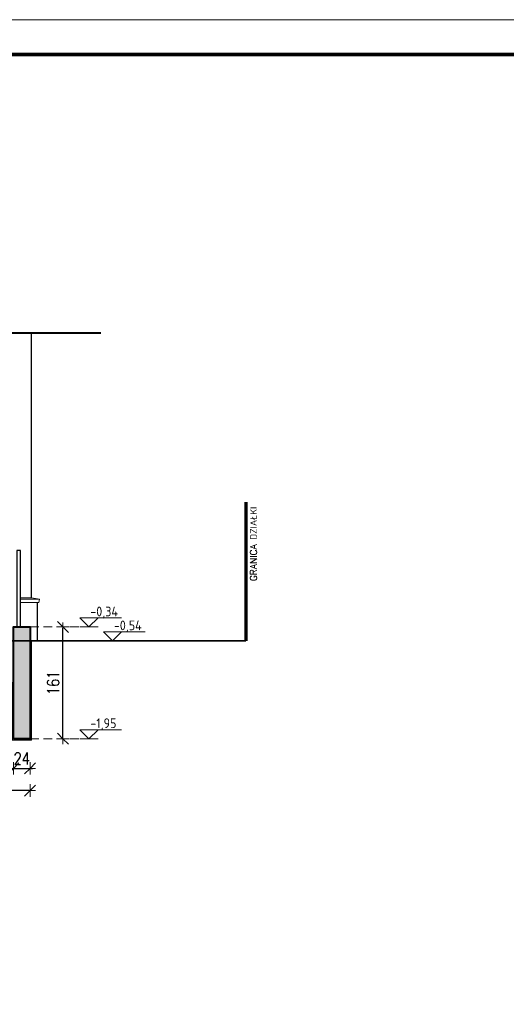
# Model space of a CAD drawing. Header units: millimetres. Extents: x 16720 to 74016, y 25810 to 81213.
# Tile 8 of 256: x 26340 to 27040, y 36629 to 38046. Entities that reach past the tile are written whole.
import ezdxf

# ---------------------------------------------------------------- set-up
doc = ezdxf.new("R2010")
doc.units = ezdxf.units.MM
for name, pattern in [('2', [1, 0.5, -0.5]), ('ACAD_ISO03W100', [30, 12, -18]), ('DASHED2', [9.525, 6.35, -3.175]), ('HIDDENX2', [19.05, 12.7, -6.35])]:
    doc.linetypes.add(name, pattern=pattern)
for name, color, linetype, lineweight in [('1', 7, 'Continuous', 9), ('_GRUBE', 7, 'Continuous', 40), ('_HATCH', 157, 'Continuous', 5), ('_IZOLACJA', 40, 'DASHED2', 9), ('_IZOLACJA obrys', 30, 'Continuous', 5), ('_L OPISY', 110, 'Continuous', 9), ('_L_GRANICA DZIAŁKI', 10, 'Continuous', 25), ('_OBRÓBKA BLACHARSKA', 182, 'Continuous', 13), ('_OPISY', 110, 'Continuous', 9), ('_PRZERYWANE', 252, 'HIDDENX2', 9), ('_RAMKA', 212, 'Continuous', 9), ('_WYMIAR', 151, 'Continuous', 9), ('_ZIEMIA', 98, 'Continuous', 35), ('_ŚREDNIE', 90, 'Continuous', 25)]:
    doc.layers.add(name, color=color, linetype=linetype, lineweight=lineweight)
doc.styles.add('_PRZEKRÓJ 12', font='ARIALNB.TTF', dxfattribs={"height": 12})
doc.styles.add('ISO', font='isocp.shx')
doc.styles.add('ROMANS', font='romans.shx', dxfattribs={"width": 0.8, "height": 17})
doc.styles.get("Standard").update_dxf_attribs({"font": 'arial.ttf'})
doc.dimstyles.new('DOM w 100', dxfattribs={"dimscale": 8, "dimtxt": 2.5, "dimasz": 0.2, "dimexe": 1.25, "dimexo": 2, "dimgap": 0.7, "dimtad": 1, "dimdec": 0, "dimtxsty": 'ROMANS', "dimblk1": 'wymgreg', "dimblk2": 'wymgregII', "dimsah": 1, "dimcen": 2.5, "dimdle": 1, "dimse1": 1, "dimse2": 1, "dimadec": 0, "dimazin": 0, "dimtfac": 1, "dimtdec": 0, "dimtix": 1, "dimtmove": 1, "dimatfit": 3, "dimfxl": 1.25, "dimarcsym": 0})

# ---------------------------------------------------------------- blocks, each defined once
blk = doc.blocks.new('wymgreg')
at = {"layer": '1'}
for p, q in [((0, 0), (-4.95, -4.95)), ((4.77, 0), (-3.89, 0)), ((0, 5.67), (0, -5.67)), ((0, 0), (4.95, 4.95))]:
    blk.add_line(p, q, dxfattribs=at)
blk = doc.blocks.new('wymgregII')
at = {"layer": '1', "rotation": 180}
blk.add_blockref('wymgreg', (0, 0), dxfattribs=at)
blk = doc.blocks.new('*D6960')
at = {"layer": '_WYMIAR', "color": 0, "lineweight": -2}
for p, q in [((26329.5, 36968.8), (26327.9, 36968.8)), ((26331.1, 36968.8), (26355.1, 36968.8)), ((26356.7, 36968.8), (26358.3, 36968.8))]:
    blk.add_line(p, q, dxfattribs=at)
at = {"layer": 'Defpoints', "color": 0}
for p in [(26331.1, 37011.4), (26355.1, 37011.4), (26355.1, 36968.8)]:
    blk.add_point(p, dxfattribs=at)
at = {"layer": '_WYMIAR', "color": 0, "linetype": 'ByBlock', "lineweight": -2, "xscale": 1.6, "yscale": 1.6, "zscale": 1.6}
blk.add_blockref('wymgreg', (26331.1, 36968.8), dxfattribs=at)
at = {"layer": '_WYMIAR', "color": 0, "linetype": 'ByBlock', "lineweight": -2, "xscale": 1.6, "yscale": 1.6, "zscale": 1.6, "rotation": 180}
blk.add_blockref('wymgregII', (26355.1, 36968.8), dxfattribs=at)
at = {"layer": '_WYMIAR', "color": 0, "insert": (26343.1, 36982.9), "char_height": 17, "attachment_point": 5, "style": 'ROMANS'}
blk.add_mtext('24', dxfattribs=at)
blk = doc.blocks.new('*D6961')
at = {"layer": '_WYMIAR', "color": 0, "lineweight": -2}
blk.add_line((26353.5, 36936.8), (25106.7, 36936.8), dxfattribs=at)
at = {"layer": 'Defpoints', "color": 0}
for p in [(25105.1, 37011.4), (26355.1, 37011.4), (25105.1, 36936.8)]:
    blk.add_point(p, dxfattribs=at)
at = {"layer": '_WYMIAR', "color": 0, "linetype": 'ByBlock', "lineweight": -2, "xscale": 1.6, "yscale": 1.6, "zscale": 1.6, "rotation": 180}
blk.add_blockref('wymgregII', (25105.1, 36936.8), dxfattribs=at)
at = {"layer": '_WYMIAR', "color": 0, "linetype": 'ByBlock', "lineweight": -2, "xscale": 1.6, "yscale": 1.6, "zscale": 1.6}
blk.add_blockref('wymgreg', (26355.1, 36936.8), dxfattribs=at)
at = {"layer": '_WYMIAR', "color": 0, "insert": (25730.1, 36950.9), "char_height": 17, "attachment_point": 5, "style": 'ROMANS'}
blk.add_mtext('1250', dxfattribs=at)
blk = doc.blocks.new('*D6962')
at = {"layer": '_WYMIAR', "color": 0, "lineweight": -2}
blk.add_line((26402.4, 37013), (26402.4, 37170.6), dxfattribs=at)
at = {"layer": 'Defpoints', "color": 0}
for p in [(26355.1, 37172.2), (26402.4, 37172.2), (26355.1, 37011.4)]:
    blk.add_point(p, dxfattribs=at)
at = {"layer": '_WYMIAR', "color": 0, "linetype": 'ByBlock', "lineweight": -2, "xscale": 1.6, "yscale": 1.6, "zscale": 1.6}
for name, p, rotation in [('wymgregII', (26402.4, 37172.2), 90), ('wymgreg', (26402.4, 37011.4), 270)]:
    blk.add_blockref(name, p, dxfattribs=dict(at, rotation=rotation))
at = {"layer": '_WYMIAR', "color": 0, "insert": (26388.3, 37091.8), "char_height": 17, "attachment_point": 5, "rotation": 90, "style": 'ROMANS'}
blk.add_mtext('161', dxfattribs=at)
blk = doc.blocks.new('KOTA WYS')
at = {"layer": '_OPISY'}
blk.add_line((-13, -13.1), (13, -13.1), dxfattribs=at)
blk.add_lwpolyline([(13, -0.1), (0, -13.1), (-13, -0.1), (47, -0.1)], dxfattribs=at)
at = {"layer": '_OPISY', "style": '_PRZEKRÓJ 12'}
blk.add_attdef('POZWYK', (9.6, 2.2), '', height=12, dxfattribs=at)

msp = doc.modelspace()

# ---------------------------------------------------------------- hatches: boundary and pattern name
at = {"layer": '_HATCH'}
h = msp.add_hatch(dxfattribs=at)
h.set_pattern_fill('ANSI33', color=256, scale=0.75)
h.set_pattern_definition([(45, (-152906.923, 13351.6448), (-3.36759605, 3.36759605), []), (45, (-152903.5553, 13351.6448), (-3.36759605, 3.36759605), [2.38125, -1.190625])])
h.paths.add_polyline_path([(26331.1, 37011.4), (26355.1, 37011.4), (26355.1, 37172.2), (26331.1, 37172.2)])
h.paths.add_polyline_path([(25129.1, 37028.6), (25129.1, 37043.7), (25129.1, 37058.8), (25129.1, 37083.8), (25129.1, 37093.8), (25129.1, 37184.2), (25105.1, 37184.2), (25105.1, 37011.4), (25129.1, 37011.4)])

# ---------------------------------------------------------------- linework, layer by layer
at = {"layer": '_GRUBE'}
msp.add_lwpolyline([(26331.1, 37011.4), (26331.1, 37172.2), (26355.1, 37172.2), (26355.1, 37011.4)], close=True, dxfattribs=at)
at = {"layer": '_IZOLACJA', "linetype": '2', "ltscale": 10, "const_width": 0.5}
msp.add_lwpolyline([(26356.1, 37152.2), (26356.1, 37010.4), (26330.1, 37010.4), (26330.1, 37092.8), (25130.1, 37092.8), (25130.1, 37010.4), (25104.1, 37010.4), (25104.1, 37182.2)], dxfattribs=at)
at = {"layer": '_IZOLACJA obrys'}
msp.add_lwpolyline([(26357.1, 37152.2), (26357.1, 37009.4), (26329.1, 37009.4), (26329.1, 37091.8), (25131.1, 37091.8), (25131.1, 37009.4), (25103.1, 37009.4), (25103.1, 37182.2)], dxfattribs=at)
at = {"layer": '_L_GRANICA DZIAŁKI', "color": 6, "ltscale": 70, "const_width": 5}
msp.add_lwpolyline([(26665.6, 37352.2), (26665.6, 37152.2)], dxfattribs=at)
at = {"layer": '_OBRÓBKA BLACHARSKA', "color": 0}
for p, q in [((26356.8, 37214.2), (26341.1, 37214.2)), ((26368.6, 37212.2), (26341.1, 37212.2)), ((26367.5, 37207.2), (26341.1, 37207.2))]:
    msp.add_line(p, q, dxfattribs=at)
msp.add_lwpolyline([(26357.1, 37214.2), (26368.6, 37212.2), (26367.5, 37207.2)], dxfattribs=at)
at = {"layer": '_OPISY', "linetype": 'DASHED2', "ltscale": 2}
for p, q in [((26355.1, 37172.2), (26439.8, 37172.2)), ((26355.1, 37011.4), (26439.8, 37011.4))]:
    msp.add_line(p, q, dxfattribs=at)
at = {"layer": '_PRZERYWANE', "ltscale": 2, "const_width": 3}
msp.add_lwpolyline([(25020.1, 37117.8), (25020.1, 37595), (26457.3, 37595)], dxfattribs=at)
at = {"layer": '_RAMKA'}
msp.add_lwpolyline([(23961.6, 38045.8), (28161.6, 38045.8), (28161.6, 35075.8), (23961.6, 35075.8)], close=True, dxfattribs=at)
at = {"layer": '_RAMKA', "const_width": 5}
msp.add_lwpolyline([(24161.6, 37995.8), (28111.6, 37995.8), (28111.6, 35125.8), (24161.6, 35125.8)], close=True, dxfattribs=at)
at = {"layer": '_ZIEMIA', "color": 157, "linetype": 'ACAD_ISO03W100', "ltscale": 3}
msp.add_line((26355.1, 37152.2), (25020.1, 37152.2), dxfattribs=at)
at = {"layer": '_ZIEMIA'}
msp.add_line((26355.1, 37152.2), (26665.6, 37152.2), dxfattribs=at)
at = {"layer": '_ŚREDNIE', "color": 0}
for p, q in [((26357.1, 37214.2), (26357.1, 37595)), ((26365.6, 37152.2), (26365.6, 37207.2))]:
    msp.add_line(p, q, dxfattribs=at)
msp.add_lwpolyline([(26341.1, 37282.2), (26336.1, 37282.2), (26336.1, 37172.2), (26341.1, 37172.2)], close=True, dxfattribs=at)

# ---------------------------------------------------------------- block references
at = {"layer": '_L OPISY'}
ref = msp.add_blockref('KOTA WYS', (26439.8, 37185.3), dxfattribs=at)
ref.add_attrib('POZWYK', '-0,34', (26441.7, 37187.5), dxfattribs={"layer": '_OPISY', "height": 14, "style": 'ISO'})
ref = msp.add_blockref('KOTA WYS', (26473.7, 37165.3), dxfattribs=at)
ref.add_attrib('POZWYK', '-0,54', (26475.6, 37167.5), dxfattribs={"layer": '_OPISY', "height": 14, "style": 'ISO'})
ref = msp.add_blockref('KOTA WYS', (26439.8, 37024.5), dxfattribs=at)
ref.add_attrib('POZWYK', '-1,95', (26441.7, 37026.7), dxfattribs={"layer": '_OPISY', "height": 14, "style": 'ISO'})

# ---------------------------------------------------------------- texts
at = {"layer": '_OPISY', "color": 6, "insert": (26676.5, 37291.6), "char_height": 9.579, "width": 299.326, "attachment_point": 5, "rotation": 89.9988}
msp.add_mtext('{\\Fsimplex|c238;GRANICA DZIAŁKI}', dxfattribs=at)

# ---------------------------------------------------------------- dimensions: what is measured, and where the dimension line sits
at = {"layer": '_WYMIAR'}
dim = msp.add_linear_dim(base=(26402.4, 37172.2), p1=(26355.1, 37011.4), p2=(26355.1, 37172.2), angle=90, dimstyle='DOM w 100', override={"dimtxsty": 'ROMANS'}, dxfattribs=at)
dim.commit()
dim.dimension.update_dxf_attribs({"geometry": '*D6962', "text_midpoint": (26388.3, 37091.8)})
for base, p1, p2, picture, middle in [((25105.1, 36936.8), (26355.1, 37011.4), (25105.1, 37011.4), '*D6961', (25730.1, 36950.9)), ((26355.1, 36968.8), (26331.1, 37011.4), (26355.1, 37011.4), '*D6960', (26343.1, 36982.9))]:
    dim = msp.add_linear_dim(base=base, p1=p1, p2=p2, dimstyle='DOM w 100', override={"dimtxsty": 'ROMANS'}, dxfattribs=at)
    dim.commit()
    dim.dimension.update_dxf_attribs({"geometry": picture, "text_midpoint": middle})

doc.saveas('drawing.dxf')
